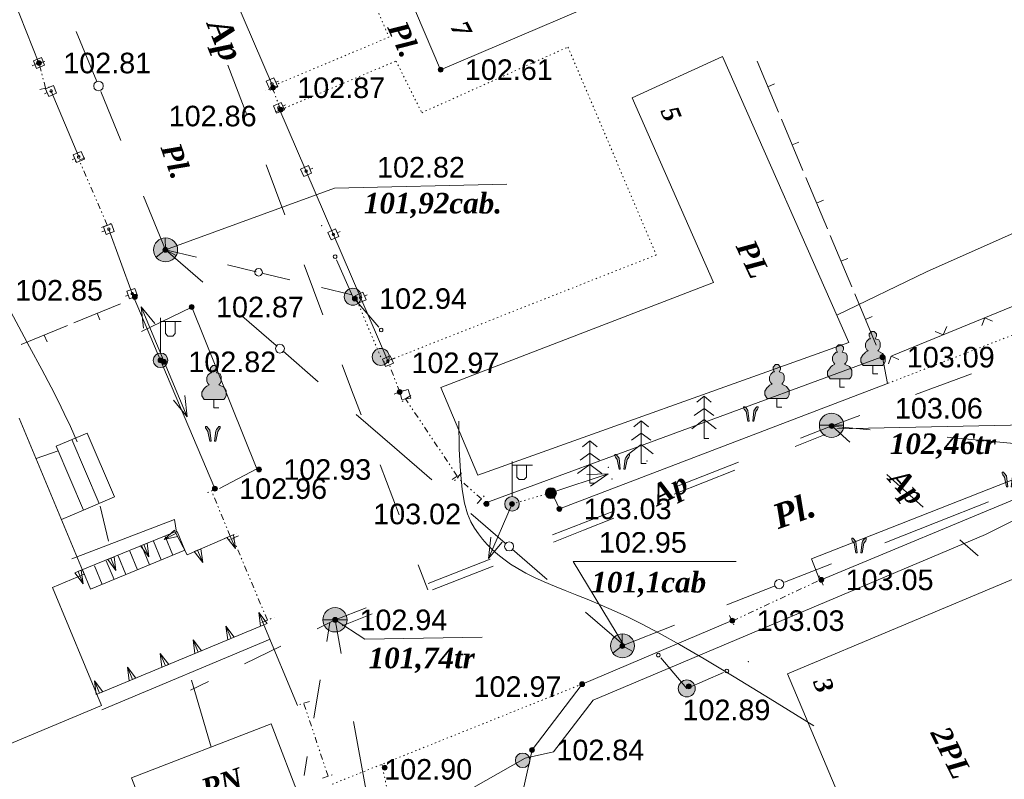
# Model space of a CAD drawing. Header units: millimetres. Extents: x 9396 to 25236, y 15106 to 31102.
# Tile 144 of 256: x 11934 to 12016, y 15815 to 15877. Entities that reach past the tile are written whole.
import ezdxf
from ezdxf.enums import TextEntityAlignment as Align

# ---------------------------------------------------------------- set-up
doc = ezdxf.new("R2010")
doc.units = ezdxf.units.MM
for name, pattern in [('DIVIDE', [1.25, 0.5, -0.25, 0, -0.25, 0, -0.25]), ('DOT', [0.25, 0, -0.25]), ('HIDDEN', [0.375, 0.25, -0.125])]:
    doc.linetypes.add(name, pattern=pattern)
for name, color, linetype, lineweight, true_color in [('1001010', 7, 'Continuous', 9, 0x000000), ('10010110', 7, 'Continuous', 20, 0xa25100), ('10010230', 7, 'Continuous', 20, 0x000000), ('1060000', 7, 'Continuous', 9, 0x000000), ('1070000', 7, 'DOT', 9, 0x000000), ('2030003', 7, 'Continuous', 9, 0x000000), ('2030012', 7, 'Continuous', 9, 0x000000), ('2030023', 7, 'Continuous', 9, 0x000000), ('21100200', 7, 'HIDDEN', 0, 0x800080), ('3000105', 7, 'DIVIDE', 9, 0x000000), ('3000113', 7, 'Continuous', 9, 0x000000), ('3000130', 7, 'Continuous', 9, 0x000000), ('3000220', 7, 'Continuous', 9, 0x000000), ('3000260', 7, 'Continuous', 9, 0x000000), ('4000210', 7, 'Continuous', 9, 0x000000), ('4000230', 7, 'Continuous', 9, 0x000000), ('4000340', 7, 'HIDDEN', 9, 0x000000), ('5010210', 7, 'Continuous', 20, 0x008000), ('5010420', 7, 'Continuous', 9, 0x000000), ('6011210', 1, 'Continuous', 9, 0xff0000), ('8010110', 7, 'Continuous', 20, 0x0080ff), ('8010200', 7, 'Continuous', 9, 0x000000), ('9010110', 7, 'Continuous', 9, 0x000000), ('9010120', 7, 'Continuous', 20, 0x000000), ('9010200', 7, 'Continuous', 9, 0x000000)]:
    doc.layers.add(name, color=color, linetype=linetype, lineweight=lineweight, true_color=true_color)
doc.styles.add('10', font='timesbi.ttf', dxfattribs={"height": 0.001481})
doc.styles.add('12', font='timesbi.ttf', dxfattribs={"height": 0.001693})
doc.styles.add('2', font='timesbi.ttf', dxfattribs={"height": 0.001693})
doc.styles.add('3', font='timesbi.ttf', dxfattribs={"height": 0.001693})
doc.styles.add('9', font='timesbi.ttf', dxfattribs={"height": 0.001693})
doc.styles.add('F2', font='arial.ttf', dxfattribs={"height": 0.001693})

# ---------------------------------------------------------------- blocks, each defined once
blk = doc.blocks.new('SYMBOL21100200')
at = {"true_color": 0x800080}
h = blk.add_hatch(color=216, dxfattribs=at)
edge = h.paths.add_edge_path()
edge.add_arc((0, 0), 0.1, 0, 360)
at = {"color": 216, "linetype": 'Continuous', "lineweight": 0, "true_color": 0x800080}
blk.add_circle((0, 0), 0.1, dxfattribs=at)
blk = doc.blocks.new('SYMBOL9010200')
at = {"true_color": 0xffffff}
h = blk.add_hatch(color=7, dxfattribs=at)
edge = h.paths.add_edge_path()
edge.add_arc((0.01, 0), 0.495, 0, 360)
at = {"color": 18, "linetype": 'Continuous', "lineweight": 0, "true_color": 0x000000, "flags": 128}
for points in [[(0.0025, 0.007), (-0.007, 0.495)], [(0.0025, 0.0025), (-0.3845, -0.3005)], [(0.005, 0), (0.44, -0.238)]]:
    blk.add_lwpolyline(points, dxfattribs=at)
at = {"color": 18, "linetype": 'Continuous', "lineweight": 0, "true_color": 0x000000}
blk.add_circle((0.01, 0), 0.495, dxfattribs=at)
blk = doc.blocks.new('SYMBOL2030003')
at = {"true_color": 0xffffff}
h = blk.add_hatch(color=7, dxfattribs=at)
edge = h.paths.add_edge_path()
edge.add_arc((0, 0), 0.3, 0, 360)
at = {"true_color": 0x000000}
h = blk.add_hatch(color=18, dxfattribs=at)
edge = h.paths.add_edge_path()
edge.add_arc((0, 0), 0.1, 0, 360)
at = {"color": 18, "linetype": 'Continuous', "lineweight": 0, "true_color": 0x000000, "flags": 128}
for points in [[(0, 0.3), (0, 1.75)], [(0, 1.6), (0.85, 1.6)], [(0.2, 1.6), (0.2, 1.1), (0.3, 1), (0.5, 1), (0.6, 1.1), (0.6, 1.6)]]:
    blk.add_lwpolyline(points, dxfattribs=at)
at = {"color": 18, "linetype": 'Continuous', "lineweight": 0, "true_color": 0x000000}
for radius in [0.3, 0.1]:
    blk.add_circle((0, 0), radius, dxfattribs=at)
blk = doc.blocks.new('SYMBOL4000340')
at = {"true_color": 0x000000}
for points in [[(-0.075, 0), (-0.125, 0.45), (-0.2, 0.55), (-0.25, 0.6), (-0.3, 0.6), (-0.3, 0.55), (-0.275, 0.5), (-0.2, 0.4), (-0.125, 0)], [(0.075, 0), (0.125, 0.425), (0.15, 0.475), (0.2, 0.55), (0.25, 0.6), (0.3, 0.6), (0.3, 0.55), (0.275, 0.5), (0.2, 0.4), (0.125, 0)]]:
    blk.add_hatch(color=18, dxfattribs=at).paths.add_polyline_path(points)
at = {"color": 18, "linetype": 'Continuous', "lineweight": 0, "true_color": 0x000000, "flags": 128}
for points in [[(-0.075, 0), (-0.125, 0.45), (-0.2, 0.55), (-0.25, 0.6), (-0.3, 0.6), (-0.3, 0.55), (-0.275, 0.5), (-0.2, 0.4), (-0.125, 0), (-0.075, 0)], [(0.075, 0), (0.125, 0.425), (0.15, 0.475), (0.2, 0.55), (0.25, 0.6), (0.3, 0.6), (0.3, 0.55), (0.275, 0.5), (0.2, 0.4), (0.125, 0), (0.075, 0)]]:
    blk.add_lwpolyline(points, close=True, dxfattribs=at)
blk = doc.blocks.new('SYMBOL2030012')
at = {"true_color": 0xffffff}
h = blk.add_hatch(color=7, dxfattribs=at)
edge = h.paths.add_edge_path()
edge.add_arc((0, 0), 0.225, 0, 360)
at = {"true_color": 0x000000}
h = blk.add_hatch(color=18, dxfattribs=at)
edge = h.paths.add_edge_path()
edge.add_arc((0, 0), 0.05, 0, 360)
at = {"color": 18, "linetype": 'Continuous', "lineweight": 0, "true_color": 0x000000}
for radius in [0.225, 0.05]:
    blk.add_circle((0, 0), radius, dxfattribs=at)
blk = doc.blocks.new('SYMBOL4000230')
at = {"color": 18, "linetype": 'Continuous', "lineweight": 0, "true_color": 0x000000, "flags": 128}
for points in [[(0.204, 0), (0, 0), (0, 1.75), (-0.3, 1.5)], [(0, 1.75), (0.3, 1.5)], [(0, 1.241), (-0.4, 0.95)], [(0, 1.241), (0.4, 0.95)], [(0, 0.778), (-0.5, 0.4)], [(0, 0.778), (0.5, 0.4)]]:
    blk.add_lwpolyline(points, dxfattribs=at)
blk = doc.blocks.new('SYMBOL4000210')
at = {"true_color": 0xffffff}
blk.add_hatch(color=7, dxfattribs=at).paths.add_polyline_path([(0.05, 1.75), (-0.05, 1.75), (-0.15, 1.65), (-0.15, 1.55), (-0.1, 1.45), (-0.15, 1.45), (-0.25, 1.35), (-0.3, 1.25), (-0.3, 1.1), (-0.25, 1), (-0.2, 0.95), (-0.3, 0.9), (-0.35, 0.85), (-0.4, 0.8), (-0.5, 0.65), (-0.5, 0.5), (-0.4, 0.35), (-0.3, 0.35), (-0.1, 0.35), (0, 0.35), (0.15, 0.35), (0.4, 0.35), (0.45, 0.4), (0.5, 0.5), (0.5, 0.7), (0.4, 0.85), (0.2, 0.95), (0.25, 1), (0.3, 1.1), (0.3, 1.3), (0.25, 1.4), (0.1, 1.45), (0.15, 1.55), (0.15, 1.65)])
at = {"color": 18, "linetype": 'Continuous', "lineweight": 0, "true_color": 0x000000, "flags": 128}
blk.add_lwpolyline([(0.05, 1.75), (-0.05, 1.75), (-0.15, 1.65), (-0.15, 1.55), (-0.1, 1.45), (-0.15, 1.45), (-0.25, 1.35), (-0.3, 1.25), (-0.3, 1.1), (-0.25, 1), (-0.2, 0.95), (-0.3, 0.9), (-0.35, 0.85), (-0.4, 0.8), (-0.5, 0.65), (-0.5, 0.5), (-0.4, 0.35), (-0.3, 0.35), (-0.1, 0.35), (0, 0.35), (0.15, 0.35), (0.4, 0.35), (0.45, 0.4), (0.5, 0.5), (0.5, 0.7), (0.4, 0.85), (0.2, 0.95), (0.25, 1), (0.3, 1.1), (0.3, 1.3), (0.25, 1.4), (0.1, 1.45), (0.15, 1.55), (0.15, 1.65), (0.05, 1.75)], close=True, dxfattribs=at)
blk.add_lwpolyline([(0, 0.35), (0, 0), (0.2, 0)], dxfattribs=at)
blk = doc.blocks.new('SYMBOL8010200')
at = {"true_color": 0x000000}
h = blk.add_hatch(color=18, dxfattribs=at)
edge = h.paths.add_edge_path()
edge.add_arc((0, 0), 0.3, 0, 360)
at = {"color": 18, "linetype": 'Continuous', "lineweight": 0, "true_color": 0x000000}
blk.add_circle((0, 0), 0.3, dxfattribs=at)
blk = doc.blocks.new('SYMBOL5010420')
at = {"true_color": 0xffffff}
h = blk.add_hatch(color=7, dxfattribs=at)
edge = h.paths.add_edge_path()
edge.add_arc((0, 0), 0.5, 0, 360)
at = {"color": 18, "linetype": 'Continuous', "lineweight": 9, "true_color": 0x000000, "flags": 128}
blk.add_lwpolyline([(-0.5, 0), (0.5, 0)], dxfattribs=at)
at = {"color": 18, "linetype": 'Continuous', "lineweight": 9, "true_color": 0x000000}
blk.add_circle((0, 0), 0.5, dxfattribs=at)
blk = doc.blocks.new('SYMBOL2030023')
at = {"true_color": 0xffffff}
h = blk.add_hatch(color=7, dxfattribs=at)
edge = h.paths.add_edge_path()
edge.add_arc((0, 0), 0.35, 0, 360)
at = {"color": 18, "linetype": 'Continuous', "lineweight": 0, "true_color": 0x000000}
blk.add_circle((0, 0), 0.35, dxfattribs=at)

msp = doc.modelspace()

# ---------------------------------------------------------------- linework, layer by layer
at = {"layer": '1001010', "color": 253}
msp.add_line((11955.187, 15819.168, 96.466), (11957.941, 15812.025, 96.466), dxfattribs=at)
for points in [[(11957.038, 15896.313, 93.837), (11963.269, 15881.705, 93.837), (11965.088, 15882.481, 93.837), (11969.129, 15873.006, 93.837), (11987.148, 15880.692, 93.837), (11976.876, 15904.775, 93.837)], [(11972.181, 15839.623, 71.862), (12002.731, 15850.55, 71.847), (11992.329, 15874.087, 71.847), (11984.898, 15870.681, 71.847), (11991.582, 15855.496, 71.847)], [(11991.582, 15855.496, 71.847), (11969.158, 15846.845, 71.847), (11972.181, 15839.623, 71.862)], [(11934.45, 15844.318, 96.608), (11939.804, 15831.481, 96.608), (11937.183, 15830.388, 96.608), (11941.236, 15820.669, 96.608), (11932.751, 15817.131, 96.608), (11933.804, 15814.604, 96.608), (11927.414, 15811.939, 96.608), (11926.437, 15814.281, 96.608), (11917.262, 15810.454, 96.608)], [(12006.691, 15801.878, 98.366), (11997.688, 15823.281, 98.366), (12016.506, 15831.197, 98.366)], [(11957.941, 15812.025, 96.466), (11946.45, 15807.595, 96.466), (11943.696, 15814.738, 96.466), (11955.187, 15819.168, 96.466)]]:
    msp.add_polyline3d(points, dxfattribs=at)
at = {"layer": '10010110'}
for p, q in [((11941.795, 15834.194, 90.211), (11941.112, 15837.096, 95.775)), ((11950.238, 15817.26, 96.466), (11948.623, 15822.756, 83.187))]:
    msp.add_line(p, q, dxfattribs=at)
for points in [[(12016.578, 15859.682, 71.492), (12009.113, 15856.381, 71.953), (12001.732, 15852.809, 71.847)], [(11932.212, 15855.871, 89.379), (11933.969, 15852.653, 91.925), (11935.311, 15850.188, 93.833), (11936.319, 15848.32, 95.185), (11937.076, 15846.89, 96.067), (11937.664, 15845.739, 96.562), (11938.164, 15844.711, 96.755), (11938.66, 15843.646, 96.73), (11939.234, 15842.388, 96.571)], [(11970.633, 15844.085, 74.208), (11970.668, 15841.777, 73.28), (11970.761, 15839.924, 72.814), (11970.906, 15838.464, 72.822), (11971.098, 15837.331, 73.316), (11971.333, 15836.462, 74.307), (11971.605, 15835.795, 75.806), (11971.908, 15835.263, 77.825), (11972.238, 15834.805, 80.376), (11972.591, 15834.367, 83.446), (11972.971, 15833.939, 86.935), (11973.384, 15833.52, 90.716), (11973.835, 15833.111, 94.666), (11974.33, 15832.712, 98.658), (11974.875, 15832.323, 102.569), (11975.475, 15831.944, 106.273), (11976.136, 15831.576, 109.646), (11976.862, 15831.218, 112.596), (11977.65, 15830.863, 115.171), (11978.495, 15830.507, 117.451), (11979.392, 15830.143, 119.517), (11980.336, 15829.764, 121.451), (11981.323, 15829.364, 123.333), (11982.348, 15828.936, 125.245), (11983.405, 15828.475, 127.266), (11984.505, 15827.966, 129.383), (11985.715, 15827.367, 131.195), (11987.115, 15826.625, 132.207), (11988.788, 15825.69, 131.922), (11990.815, 15824.511, 129.844), (11993.278, 15823.037, 125.478), (11996.258, 15821.218, 118.327), (11999.836, 15819, 107.896)]]:
    msp.add_polyline3d(points, dxfattribs=at)
at = {"layer": '10010230', "color": 253}
for p, q in [((11947.351, 15834.847, 53.152), (11946.371, 15834.347, 53.152)), ((11951.811, 15834.617, 53.152), (11952.251, 15833.607, 53.152)), ((11944.711, 15833.917, 53.152), (11945.121, 15832.907, 53.152)), ((11949.131, 15833.457, 53.152), (11949.561, 15832.447, 53.152)), ((11942.001, 15832.817, 53.152), (11942.411, 15831.797, 53.152)), ((11939.291, 15831.717, 53.152), (11939.701, 15830.697, 53.152)), ((11954.591, 15827.317, 53.152), (11954.161, 15828.327, 53.152)), ((11954.586, 15827.316, 53.152), (11941.071, 15821.694, 53.152)), ((11951.881, 15826.187, 53.152), (11951.461, 15827.207, 53.152)), ((11949.181, 15825.067, 53.152), (11948.761, 15826.087, 53.152)), ((11946.481, 15823.947, 53.152), (11946.051, 15824.957, 53.152)), ((11943.771, 15822.817, 53.152), (11943.351, 15823.837, 53.152)), ((11941.061, 15821.697, 53.152), (11940.641, 15822.707, 53.152))]:
    msp.add_line(p, q, dxfattribs=at)
for points in [[(11939.288, 15831.719, 53.152), (11947.29, 15834.971, 53.152), (11948.263, 15833.087, 53.152), (11951.81, 15834.62, 53.152)], [(11947.221, 15835.107, 53.152), (11946.371, 15834.347, 53.152), (11947.491, 15834.587, 53.152)], [(11951.541, 15834.507, 53.152), (11952.251, 15833.607, 53.152), (11952.081, 15834.737, 53.152)], [(11944.441, 15833.807, 53.152), (11945.121, 15832.907, 53.152), (11944.981, 15834.027, 53.152)], [(11948.861, 15833.347, 53.152), (11949.561, 15832.447, 53.152), (11949.391, 15833.577, 53.152)], [(11941.731, 15832.707, 53.152), (11942.411, 15831.797, 53.152), (11942.271, 15832.927, 53.152)], [(11939.021, 15831.607, 53.152), (11939.701, 15830.697, 53.152), (11939.561, 15831.827, 53.152)], [(11954.861, 15827.427, 53.152), (11954.161, 15828.327, 53.152), (11954.311, 15827.207, 53.152)], [(11952.151, 15826.307, 53.152), (11951.461, 15827.207, 53.152), (11951.611, 15826.077, 53.152)], [(11949.451, 15825.177, 53.152), (11948.761, 15826.087, 53.152), (11948.911, 15824.957, 53.152)], [(11946.751, 15824.057, 53.152), (11946.051, 15824.957, 53.152), (11946.201, 15823.827, 53.152)], [(11944.041, 15822.927, 53.152), (11943.351, 15823.837, 53.152), (11943.501, 15822.707, 53.152)], [(11941.331, 15821.807, 53.152), (11940.641, 15822.707, 53.152), (11940.791, 15821.577, 53.152)]]:
    msp.add_polyline3d(points, dxfattribs=at)
for points in [[(11947.221, 15835.107, 53.152), (11946.371, 15834.347, 53.152), (11947.491, 15834.587, 53.152), (11947.221, 15835.107, 53.152)], [(11951.541, 15834.507, 53.152), (11952.251, 15833.607, 53.152), (11952.081, 15834.737, 53.152), (11951.541, 15834.507, 53.152)], [(11944.441, 15833.807, 53.152), (11945.121, 15832.907, 53.152), (11944.981, 15834.027, 53.152), (11944.441, 15833.807, 53.152)], [(11948.861, 15833.347, 53.152), (11949.561, 15832.447, 53.152), (11949.391, 15833.577, 53.152), (11948.861, 15833.347, 53.152)], [(11941.731, 15832.707, 53.152), (11942.411, 15831.797, 53.152), (11942.271, 15832.927, 53.152), (11941.731, 15832.707, 53.152)], [(11939.021, 15831.607, 53.152), (11939.701, 15830.697, 53.152), (11939.561, 15831.827, 53.152), (11939.021, 15831.607, 53.152)], [(11954.861, 15827.427, 53.152), (11954.161, 15828.327, 53.152), (11954.311, 15827.207, 53.152), (11954.861, 15827.427, 53.152)], [(11952.151, 15826.307, 53.152), (11951.461, 15827.207, 53.152), (11951.611, 15826.077, 53.152), (11952.151, 15826.307, 53.152)], [(11949.451, 15825.177, 53.152), (11948.761, 15826.087, 53.152), (11948.911, 15824.957, 53.152), (11949.451, 15825.177, 53.152)], [(11946.751, 15824.057, 53.152), (11946.051, 15824.957, 53.152), (11946.201, 15823.827, 53.152), (11946.751, 15824.057, 53.152)], [(11944.041, 15822.927, 53.152), (11943.351, 15823.837, 53.152), (11943.501, 15822.707, 53.152), (11944.041, 15822.927, 53.152)], [(11941.331, 15821.807, 53.152), (11940.641, 15822.707, 53.152), (11940.791, 15821.577, 53.152), (11941.331, 15821.807, 53.152)]]:
    msp.add_polyline3d(points, close=True, dxfattribs=at)
at = {"layer": '1060000', "color": 253}
for p, q in [((12001.726, 15843.459, 201.38), (12017.635, 15843.771, 84.28)), ((11938.769, 15842.564, 96.608), (11941.019, 15837.298, 96.608)), ((11935.834, 15840.999, 96.608), (11937.664, 15841.641, 96.325)), ((11939.751, 15836.756, 92.695), (11937.928, 15835.98, 96.608)), ((11946.135, 15832.654, 88.778), (11945.499, 15834.191, 88.778)), ((11947.105, 15833.056, 88.778), (11946.469, 15834.592, 88.778)), ((11944.195, 15831.852, 88.778), (11943.559, 15833.388, 88.778)), ((11945.165, 15832.253, 88.778), (11944.529, 15833.789, 88.778)), ((11942.254, 15831.049, 88.778), (11941.618, 15832.585, 88.778)), ((11943.224, 15831.45, 88.778), (11942.589, 15832.987, 88.778)), ((11941.284, 15830.647, 88.778), (11940.648, 15832.184, 88.778)), ((11941.252, 15820.335, 95.929), (11955.105, 15826.127, 53.152))]:
    msp.add_line(p, q, dxfattribs=at)
for points in [[(11946.478, 15858.179, 106.554), (11960.394, 15863.267, 99.118), (11974.587, 15863.579, 93.289)], [(11950.928, 15838.528, 107.801), (11953.996, 15840.164, 107.801), (11948.648, 15853.474, 107.801), (11944.528, 15851.47, 107.801)], [(12005.494, 15849.356, 92.693), (12005.913, 15847.185, 100.208), (11978.905, 15836.864, 107.724), (11978.279, 15838.206, 107.724)], [(12000.316, 15831.056, 78.502), (11999.644, 15832.736, 74.118), (12002.952, 15834.04, 74.118), (12019.885, 15840.714, 74.118), (12020.41, 15839.379, 74.118)], [(11947.398, 15834.956, 104.647), (11947.22, 15835.975, 80.141), (11938.771, 15832.738, 80.141)], [(11939.678, 15831.782, 88.778), (11940.314, 15830.246, 88.778), (11948.075, 15833.457, 88.778), (11947.44, 15834.994, 88.778)], [(11984.199, 15825.632, 106.682), (11980.046, 15832.541, 159.002), (11993.46, 15832.541, 99.414)], [(11960.445, 15827.731, 108.921), (11962.889, 15826.146, 155.046), (11972.56, 15826.302, 93.929)]]:
    msp.add_polyline3d(points, dxfattribs=at)
for points in [[(11965.946, 15845.849, 70.155), (11965.766, 15846.486, 70.155), (11966.468, 15846.685, 69.605), (11966.669, 15845.978, 69.605), (11965.946, 15845.849, 70.155)], [(11942.287, 15837.84, 92.695), (11940.037, 15843.105, 96.608), (11937.501, 15842.022, 96.608), (11939.751, 15836.756, 92.695), (11942.287, 15837.84, 92.695)]]:
    msp.add_polyline3d(points, close=True, dxfattribs=at)
at = {"layer": '1070000', "color": 253}
for p, q in [((11964.203, 15849.365, 74.366), (11962.103, 15854.32, 64.056)), ((11975.006, 15837.266, 114.171), (11978.279, 15838.206, 107.724)), ((11980.78, 15822.442, 107.883), (11960.146, 15814.177, 204.743)), ((11964.294, 15815.838, 109.158), (11976.472, 15758.474, 108.898))]:
    msp.add_line(p, q, dxfattribs=at)
for points in [[(11950.86, 15885.261, 64.056), (11957.793, 15887.477, 64.056), (11961.767, 15878.591, 64.056), (11963.363, 15879.263, 64.056), (11964.877, 15875.682, 64.056), (11955.55, 15871.762, 64.056)], [(11955.975, 15869.712, 64.056), (11965.463, 15873.72, 64.056), (11967.581, 15869.464, 64.056), (11979.612, 15874.871, 64.056), (11986.879, 15857.763, 64.056), (11964.782, 15849.043, 64.056)], [(12026.028, 15842.035, 62.549), (12021.395, 15853.174, 95.788), (12005.913, 15847.185, 100.208)]]:
    msp.add_polyline3d(points, dxfattribs=at)
at = {"layer": '3000105', "color": 253}
for p, q in [((11936.562, 15873.683, 89.412), (11935.498, 15873.4, 89.412)), ((11936.626, 15871.491, 91.657), (11936.078, 15873.554, 87.166)), ((11936.142, 15871.363, 89.412), (11937.206, 15871.645, 89.412)), ((11955.746, 15871.673, 112.164), (11954.721, 15871.273, 112.164)), ((11955.975, 15869.712, 153.696), (11955.28, 15871.491, 70.633)), ((11955.51, 15869.53, 112.164), (11956.534, 15869.93, 112.164)), ((11939.849, 15865.765, 77.857), (11938.838, 15865.331, 77.857)), ((11941.683, 15860.222, 59.268), (11939.389, 15865.568, 96.445)), ((11941.223, 15860.024, 77.857), (11942.234, 15860.458, 77.857)), ((11965.248, 15849.223, 69.605), (11964.222, 15848.827, 69.605)), ((11965.766, 15846.486, 75.155), (11964.782, 15849.043, 64.056)), ((11965.299, 15846.307, 69.605), (11966.326, 15846.702, 69.605)), ((11966.667, 15846.182, 92.664), (11965.753, 15845.57, 92.664)), ((11970.501, 15839.561, 90.061), (11966.252, 15845.904, 95.267)), ((11970.086, 15839.283, 92.664), (11971, 15839.895, 92.664)), ((11970.844, 15839.818, 71.79), (11970.11, 15838.999, 71.79)), ((11972.486, 15837.675, 71.79), (11970.51, 15839.446, 71.79)), ((11950.741, 15838.53, 80.141), (11949.724, 15838.111, 80.141)), ((11951.81, 15834.62, 107.131), (11950.278, 15838.339, 53.152)), ((11972.152, 15837.303, 71.79), (11972.886, 15838.122, 71.79)), ((11951.347, 15834.43, 80.141), (11952.365, 15834.849, 80.141)), ((11952.497, 15834.647, 88.778), (11951.482, 15834.221, 88.778)), ((11954.874, 15827.694, 83.72), (11952.036, 15834.453, 93.837)), ((11993.126, 15827.627, 83.107), (12000.415, 15831.033, 108.921)), ((12000.626, 15830.58, 96.014), (12000.161, 15831.577, 96.014)), ((11954.413, 15827.501, 88.778), (11955.428, 15827.927, 88.778)), ((11992.914, 15828.08, 96.014), (11993.38, 15827.084, 96.014)), ((11958.338, 15821.02, 93.837), (11957.295, 15820.671, 93.837)), ((11959.876, 15814.852, 93.798), (11957.864, 15820.862, 93.876)), ((11959.402, 15814.694, 93.837), (11960.445, 15815.043, 93.837))]:
    msp.add_line(p, q, dxfattribs=at)
at = {"layer": '3000113', "color": 253}
for p, q in [((11950.556, 15838.526, 80.141), (11943.752, 15854.58, 80.141)), ((11972.622, 15837.266, 67.886), (12005.388, 15849.357, 67.886)), ((12020.459, 15839.364, 108.921), (12000.462, 15831.024, 107.017)), ((11954.586, 15827.316, 96.099), (11957.357, 15820.691, 91.654))]:
    msp.add_line(p, q, dxfattribs=at)
msp.add_polyline3d([(11993.134, 15827.667, 107.724), (11980.78, 15822.442, 107.883), (11976.656, 15817.024, 107.969), (11975.301, 15810.886, 107.969), (11977.517, 15786.55, 108.511)], dxfattribs=at)
at = {"layer": '3000130', "color": 253}
for p, q in [((11949.711, 15884.695, 45.826), (11955.28, 15871.762, 95.439)), ((11935.521, 15873.327, 87.166), (11935.751, 15873.427, 87.166)), ((11955.801, 15872.067, 70.633), (11955.571, 15871.967, 70.633)), ((11936.521, 15871.017, 88.013), (11936.751, 15871.117, 88.013)), ((11939.351, 15865.823, 79.58), (11937.08, 15871.241, 96.445)), ((11955.821, 15869.869, 64.301), (11964.782, 15849.043, 70.633)), ((11956.371, 15870.107, 67.467), (11956.141, 15870.007, 67.467)), ((11938.801, 15865.587, 88.013), (11939.031, 15865.687, 88.013)), ((11958.611, 15864.897, 67.467), (11958.381, 15864.797, 67.467)), ((11941.261, 15859.667, 96.445), (11941.501, 15859.757, 96.445)), ((11943.752, 15854.58, 104.771), (11941.84, 15859.842, 88.12)), ((11960.851, 15859.687, 67.467), (11960.621, 15859.587, 67.467)), ((11943.191, 15854.377, 96.445), (11943.421, 15854.457, 96.445)), ((11963.091, 15854.477, 67.467), (11962.871, 15854.377, 67.467)), ((11965.341, 15849.257, 67.467), (11965.111, 15849.157, 67.467))]:
    msp.add_line(p, q, dxfattribs=at)
msp.add_polyline3d([(11936.078, 15873.554, 87.166), (11932.381, 15882.786, 87.166), (11924.975, 15881.435, 87.166), (11903.507, 15872.437, 87.166)], dxfattribs=at)
for points in [[(11936.531, 15873.367, 87.166), (11936.281, 15873.997, 87.166), (11935.631, 15873.737, 87.166), (11935.881, 15873.107, 87.166), (11936.531, 15873.367, 87.166)], [(11936.081, 15873.457, 87.166), (11936.131, 15873.467, 87.166), (11936.161, 15873.507, 87.166), (11936.181, 15873.557, 87.166), (11936.161, 15873.607, 87.166), (11936.131, 15873.637, 87.166), (11936.081, 15873.657, 87.166), (11936.031, 15873.637, 87.166), (11935.991, 15873.607, 87.166), (11935.981, 15873.557, 87.166), (11935.991, 15873.507, 87.166), (11936.031, 15873.467, 87.166), (11936.081, 15873.457, 87.166)], [(11954.771, 15872.067, 70.633), (11955.091, 15871.317, 70.633), (11955.731, 15871.597, 70.633), (11955.411, 15872.347, 70.633), (11954.771, 15872.067, 70.633)], [(11937.531, 15871.067, 88.013), (11937.261, 15871.707, 88.013), (11936.621, 15871.437, 88.013), (11936.881, 15870.797, 88.013), (11937.531, 15871.067, 88.013)], [(11937.071, 15871.157, 88.013), (11937.121, 15871.167, 88.013), (11937.161, 15871.197, 88.013), (11937.171, 15871.247, 88.013), (11937.161, 15871.297, 88.013), (11937.121, 15871.337, 88.013), (11937.071, 15871.347, 88.013), (11937.031, 15871.337, 88.013), (11936.991, 15871.297, 88.013), (11936.981, 15871.247, 88.013), (11936.991, 15871.197, 88.013), (11937.031, 15871.167, 88.013), (11937.071, 15871.157, 88.013)], [(11955.251, 15871.727, 70.633), (11955.301, 15871.737, 70.633), (11955.341, 15871.777, 70.633), (11955.361, 15871.837, 70.633), (11955.341, 15871.887, 70.633), (11955.301, 15871.927, 70.633), (11955.251, 15871.937, 70.633), (11955.191, 15871.927, 70.633), (11955.151, 15871.887, 70.633), (11955.141, 15871.837, 70.633), (11955.151, 15871.777, 70.633), (11955.191, 15871.737, 70.633), (11955.251, 15871.727, 70.633)], [(11955.371, 15870.037, 67.467), (11955.631, 15869.427, 67.467), (11956.271, 15869.707, 67.467), (11956.011, 15870.307, 67.467), (11955.371, 15870.037, 67.467)], [(11955.821, 15869.777, 67.467), (11955.871, 15869.787, 67.467), (11955.901, 15869.817, 67.467), (11955.921, 15869.867, 67.467), (11955.901, 15869.917, 67.467), (11955.871, 15869.957, 67.467), (11955.821, 15869.967, 67.467), (11955.771, 15869.957, 67.467), (11955.741, 15869.917, 67.467), (11955.721, 15869.867, 67.467), (11955.741, 15869.817, 67.467), (11955.771, 15869.787, 67.467), (11955.821, 15869.777, 67.467)], [(11939.811, 15865.637, 88.013), (11939.541, 15866.277, 88.013), (11938.891, 15866.007, 88.013), (11939.161, 15865.367, 88.013), (11939.811, 15865.637, 88.013)], [(11939.351, 15865.727, 88.013), (11939.401, 15865.737, 88.013), (11939.441, 15865.777, 88.013), (11939.451, 15865.827, 88.013), (11939.441, 15865.877, 88.013), (11939.401, 15865.907, 88.013), (11939.351, 15865.927, 88.013), (11939.301, 15865.907, 88.013), (11939.261, 15865.877, 88.013), (11939.251, 15865.827, 88.013), (11939.261, 15865.777, 88.013), (11939.301, 15865.737, 88.013), (11939.351, 15865.727, 88.013)], [(11957.611, 15864.827, 67.467), (11957.871, 15864.217, 67.467), (11958.511, 15864.497, 67.467), (11958.251, 15865.107, 67.467), (11957.611, 15864.827, 67.467)], [(11958.061, 15864.567, 67.467), (11958.111, 15864.577, 67.467), (11958.151, 15864.607, 67.467), (11958.161, 15864.657, 67.467), (11958.151, 15864.707, 67.467), (11958.111, 15864.747, 67.467), (11958.061, 15864.757, 67.467), (11958.011, 15864.747, 67.467), (11957.981, 15864.707, 67.467), (11957.961, 15864.657, 67.467), (11957.981, 15864.607, 67.467), (11958.011, 15864.577, 67.467), (11958.061, 15864.567, 67.467)], [(11942.271, 15859.687, 96.445), (11942.041, 15860.307, 96.445), (11941.391, 15860.067, 96.445), (11941.611, 15859.447, 96.445), (11942.271, 15859.687, 96.445)], [(11941.831, 15859.777, 96.445), (11941.881, 15859.797, 96.445), (11941.911, 15859.827, 96.445), (11941.921, 15859.877, 96.445), (11941.911, 15859.927, 96.445), (11941.881, 15859.957, 96.445), (11941.831, 15859.977, 96.445), (11941.781, 15859.957, 96.445), (11941.741, 15859.927, 96.445), (11941.731, 15859.877, 96.445), (11941.741, 15859.827, 96.445), (11941.781, 15859.797, 96.445), (11941.831, 15859.777, 96.445)], [(11959.851, 15859.617, 67.467), (11960.111, 15859.007, 67.467), (11960.751, 15859.287, 67.467), (11960.491, 15859.897, 67.467), (11959.851, 15859.617, 67.467)], [(11960.301, 15859.357, 67.467), (11960.351, 15859.367, 67.467), (11960.391, 15859.407, 67.467), (11960.401, 15859.447, 67.467), (11960.391, 15859.497, 67.467), (11960.351, 15859.537, 67.467), (11960.301, 15859.547, 67.467), (11960.251, 15859.537, 67.467), (11960.221, 15859.497, 67.467), (11960.211, 15859.447, 67.467), (11960.221, 15859.407, 67.467), (11960.251, 15859.367, 67.467), (11960.301, 15859.357, 67.467)], [(11944.191, 15854.387, 96.445), (11943.971, 15855.007, 96.445), (11943.311, 15854.767, 96.445), (11943.531, 15854.147, 96.445), (11944.191, 15854.387, 96.445)], [(11943.751, 15854.487, 96.445), (11943.801, 15854.497, 96.445), (11943.841, 15854.527, 96.445), (11943.851, 15854.577, 96.445), (11943.841, 15854.627, 96.445), (11943.801, 15854.667, 96.445), (11943.751, 15854.677, 96.445), (11943.701, 15854.667, 96.445), (11943.671, 15854.627, 96.445), (11943.651, 15854.577, 96.445), (11943.671, 15854.527, 96.445), (11943.701, 15854.497, 96.445), (11943.751, 15854.487, 96.445)], [(11962.091, 15854.407, 67.467), (11962.351, 15853.797, 67.467), (11963.001, 15854.077, 67.467), (11962.731, 15854.687, 67.467), (11962.091, 15854.407, 67.467)], [(11962.541, 15854.147, 67.467), (11962.591, 15854.157, 67.467), (11962.631, 15854.197, 67.467), (11962.641, 15854.247, 67.467), (11962.631, 15854.287, 67.467), (11962.591, 15854.327, 67.467), (11962.541, 15854.337, 67.467), (11962.491, 15854.327, 67.467), (11962.461, 15854.287, 67.467), (11962.451, 15854.247, 67.467), (11962.461, 15854.197, 67.467), (11962.491, 15854.157, 67.467), (11962.541, 15854.147, 67.467)], [(11964.341, 15849.177, 67.467), (11964.601, 15848.577, 67.467), (11965.251, 15848.847, 67.467), (11964.981, 15849.457, 67.467), (11964.341, 15849.177, 67.467)], [(11964.791, 15848.917, 67.467), (11964.841, 15848.927, 67.467), (11964.881, 15848.967, 67.467), (11964.891, 15849.017, 67.467), (11964.881, 15849.067, 67.467), (11964.841, 15849.097, 67.467), (11964.791, 15849.117, 67.467), (11964.741, 15849.097, 67.467), (11964.711, 15849.067, 67.467), (11964.701, 15849.017, 67.467), (11964.711, 15848.967, 67.467), (11964.741, 15848.927, 67.467), (11964.791, 15848.917, 67.467)]]:
    msp.add_polyline3d(points, close=True, dxfattribs=at)
at = {"layer": '3000220', "color": 253}
for p, q in [((11995.171, 15873.707, 71.265), (11996.941, 15869.497, 71.265)), ((11996.051, 15871.607, 71.265), (11996.611, 15871.837, 71.265)), ((11997.181, 15868.927, 71.265), (11998.951, 15864.707, 71.265)), ((11998.061, 15866.817, 71.265), (11998.621, 15867.047, 71.265)), ((11999.191, 15864.137, 71.265), (12000.961, 15859.917, 71.265)), ((12000.071, 15862.027, 71.265), (12000.631, 15862.257, 71.265)), ((12001.201, 15859.347, 71.265), (12002.971, 15855.137, 71.265)), ((12002.081, 15857.237, 71.265), (12002.641, 15857.477, 71.265)), ((12003.211, 15854.557, 71.265), (12004.981, 15850.347, 71.265)), ((11942.781, 15853.747, 89.756), (11938.951, 15852.177, 89.756)), ((11940.861, 15852.957, 89.756), (11941.091, 15852.407, 89.756)), ((11938.431, 15851.957, 89.756), (11934.601, 15850.377, 89.756)), ((12004.091, 15852.457, 71.265), (12004.651, 15852.687, 71.265)), ((11936.511, 15851.167, 89.756), (11936.741, 15850.617, 89.756))]:
    msp.add_line(p, q, dxfattribs=at)
at = {"layer": '3000260', "color": 253}
msp.add_line((12079.746, 15879.553, 56.945), (12006.277, 15849.46, 56.945), dxfattribs=at)
for points in [[(12014.541, 15852.307, 56.945), (12013.911, 15852.587, 56.945), (12013.681, 15851.947, 56.945)], [(12010.801, 15851.857, 56.945), (12010.501, 15851.187, 56.945), (12009.841, 15851.457, 56.945)], [(12006.851, 15849.157, 56.945), (12006.221, 15849.437, 56.945), (12005.981, 15848.797, 56.945)]]:
    msp.add_polyline3d(points, dxfattribs=at)
at = {"layer": '5010210'}
for p, q in [((11953.191, 15869.277, 89.379), (11951.621, 15873.387, 89.379)), ((11954.761, 15865.167, 89.379), (11955.541, 15863.107, 89.379)), ((11955.541, 15863.107, 89.379), (11956.321, 15861.047, 89.379)), ((11959.451, 15852.827, 89.379), (11957.891, 15856.937, 89.379)), ((11961.021, 15848.717, 89.379), (11961.801, 15846.657, 89.379)), ((12008.221, 15846.267, 108.921), (12012.821, 15847.987, 108.921)), ((11961.801, 15846.657, 89.379), (11962.591, 15844.597, 89.379)), ((12003.621, 15844.547, 108.921), (12001.321, 15843.687, 108.921)), ((12000.791, 15842.987, 193.952), (11998.301, 15842.007, 193.952)), ((12001.321, 15843.687, 108.921), (11998.761, 15842.687, 108.921)), ((12002.821, 15842.347, 107.724), (12001.321, 15843.687, 107.724)), ((12004.491, 15843.377, 142.416), (12001.321, 15843.677, 142.416)), ((12010.831, 15842.767, 142.416), (12017.171, 15842.157, 142.416)), ((11988.541, 15838.697, 108.921), (11993.651, 15840.697, 108.921)), ((11965.721, 15836.377, 89.379), (11964.151, 15840.487, 89.379)), ((11988.361, 15838.067, 193.952), (11993.331, 15840.037, 193.952)), ((12005.841, 15839.677, 107.724), (12008.851, 15836.997, 107.724)), ((11983.431, 15836.707, 108.921), (11980.881, 15835.707, 108.921)), ((11980.881, 15835.707, 108.921), (11978.331, 15834.717, 108.921)), ((11983.391, 15836.097, 193.952), (11980.901, 15835.117, 193.952)), ((11980.901, 15835.117, 193.952), (11978.421, 15834.127, 193.952)), ((12013.371, 15832.987, 107.724), (12011.861, 15834.317, 107.724)), ((11968.111, 15830.727, 108.921), (11973.221, 15832.717, 108.921)), ((11967.281, 15832.267, 89.379), (11968.071, 15830.207, 89.379)), ((11968.471, 15830.187, 193.952), (11973.451, 15832.157, 193.952)), ((11963.001, 15828.727, 108.921), (11960.441, 15827.727, 108.921)), ((11958.961, 15826.997, 144.581), (11960.451, 15827.727, 144.581)), ((11960.441, 15827.727, 108.921), (11960.951, 15824.947, 108.921)), ((11963.501, 15828.227, 193.952), (11961.021, 15827.237, 193.952)), ((11959.761, 15825.947, 142.361), (11960.021, 15827.517, 142.361)), ((11955.981, 15825.557, 144.581), (11953.001, 15824.107, 144.581)), ((11959.221, 15822.797, 142.361), (11958.691, 15819.637, 142.361)), ((11948.541, 15821.937, 144.581), (11950.031, 15822.657, 144.581)), ((11962.971, 15813.787, 108.921), (11961.961, 15819.367, 108.921)), ((11957.901, 15814.917, 142.361), (11958.161, 15816.487, 142.361))]:
    msp.add_line(p, q, dxfattribs=at)
at = {"layer": '6011210'}
for p, q in [((11946.37, 15848.961, 127.47), (11944.487, 15853.485, 127.47)), ((11946.37, 15848.961, 127.47), (11948.264, 15844.442, 127.47)), ((11978.279, 15838.206, 105.847), (11982.93, 15839.747, 105.847)), ((11975.006, 15837.266, 113.521), (11973.059, 15832.77, 113.521))]:
    msp.add_line(p, q, dxfattribs=at)
for points in [[(11944.679, 15851.724, 127.47), (11944.487, 15853.485, 127.47), (11944.487, 15853.485, 127.47), (11945.602, 15852.108, 127.47)], [(11948.068, 15846.204, 127.47), (11948.264, 15844.442, 127.47), (11948.264, 15844.442, 127.47), (11947.146, 15845.817, 127.47)], [(11981.159, 15839.687, 105.847), (11982.93, 15839.747, 105.847), (11982.93, 15839.747, 105.847), (11981.474, 15838.738, 105.847)], [(11974.193, 15834.131, 113.521), (11973.059, 15832.77, 113.521), (11973.059, 15832.77, 113.521), (11973.276, 15834.528, 113.521)]]:
    msp.add_polyline3d(points, dxfattribs=at)
for p in [(11986.129, 15840.807, 105.847), (11982.934, 15840.275, 105.847), (11983.249, 15839.326, 105.847)]:
    msp.add_point(p, dxfattribs=at)
at = {"layer": '8010110'}
msp.add_polyline3d([(12025.96, 15840.74, 90.225), (12013.971, 15834.746, 90.225), (11981.682, 15821.122, 90.225), (11978.412, 15816.864, 90.225), (11976.096, 15816.353, 90.225), (11963.153, 15808.997, 90.225)], dxfattribs=at)
at = {"layer": '9010110', "color": 253}
for p, q in [((11961.904, 15854.324, 68.963), (11960.572, 15857.343, 68.963)), ((11961.904, 15854.324, 74.118), (11964.044, 15851.813, 74.118)), ((11989.39, 15822.083, 74.118), (11987.249, 15824.594, 74.118)), ((11989.39, 15822.083, 73.87), (11992.414, 15823.404, 73.87))]:
    msp.add_line(p, q, dxfattribs=at)
for points in [[(11960.601, 15857.618, 68.963), (11960.581, 15857.693, 68.963), (11960.526, 15857.748, 68.963), (11960.451, 15857.768, 68.963), (11960.376, 15857.748, 68.963), (11960.321, 15857.693, 68.963), (11960.301, 15857.618, 68.963), (11960.321, 15857.543, 68.963), (11960.376, 15857.488, 68.963), (11960.451, 15857.468, 68.963), (11960.526, 15857.488, 68.963), (11960.581, 15857.543, 68.963), (11960.601, 15857.618, 68.963)], [(11964.389, 15851.584, 74.118), (11964.369, 15851.659, 74.118), (11964.314, 15851.714, 74.118), (11964.239, 15851.734, 74.118), (11964.164, 15851.714, 74.118), (11964.109, 15851.659, 74.118), (11964.089, 15851.584, 74.118), (11964.109, 15851.509, 74.118), (11964.164, 15851.454, 74.118), (11964.239, 15851.434, 74.118), (11964.314, 15851.454, 74.118), (11964.369, 15851.509, 74.118), (11964.389, 15851.584, 74.118)], [(11987.205, 15824.823, 74.118), (11987.185, 15824.898, 74.118), (11987.13, 15824.952, 74.118), (11987.055, 15824.973, 74.118), (11986.98, 15824.952, 74.118), (11986.925, 15824.898, 74.118), (11986.905, 15824.823, 74.118), (11986.925, 15824.748, 74.118), (11986.98, 15824.693, 74.118), (11987.055, 15824.673, 74.118), (11987.13, 15824.693, 74.118), (11987.185, 15824.748, 74.118), (11987.205, 15824.823, 74.118)], [(11992.839, 15823.524, 73.87), (11992.819, 15823.599, 73.87), (11992.764, 15823.654, 73.87), (11992.689, 15823.674, 73.87), (11992.614, 15823.654, 73.87), (11992.559, 15823.599, 73.87), (11992.539, 15823.524, 73.87), (11992.559, 15823.449, 73.87), (11992.614, 15823.395, 73.87), (11992.689, 15823.374, 73.87), (11992.764, 15823.395, 73.87), (11992.819, 15823.449, 73.87), (11992.839, 15823.524, 73.87)]]:
    msp.add_polyline3d(points, close=True, dxfattribs=at)
at = {"layer": '9010110'}
for p in [(11959.332, 15860.157, 68.963), (11994.458, 15824.297, 73.87)]:
    msp.add_point(p, dxfattribs=at)
at = {"layer": '9010120', "color": 253}
for p, q in [((11939.141, 15876.157, 118.007), (11940.831, 15872.027, 118.007)), ((11941.161, 15871.217, 118.007), (11942.811, 15867.167, 118.007)), ((11946.481, 15858.177, 118.007), (11944.681, 15862.587, 118.007)), ((11946.481, 15858.177, 107.801), (11949.561, 15855.517, 107.801)), ((11949.041, 15857.567, 85.436), (11946.481, 15858.177, 85.436)), ((11951.601, 15856.947, 85.436), (11953.951, 15856.377, 85.436)), ((11954.411, 15856.267, 85.436), (11956.711, 15855.717, 85.436)), ((11961.831, 15854.477, 85.436), (11959.331, 15855.087, 85.436)), ((11955.591, 15850.317, 107.801), (11952.761, 15852.757, 107.801)), ((11959.051, 15847.327, 107.801), (11956.161, 15849.827, 107.801)), ((11962.191, 15844.617, 107.801), (11965.341, 15841.907, 107.801)), ((11965.341, 15841.907, 107.801), (11968.421, 15839.247, 107.801)), ((12014.211, 15837.427, 108.921), (12009.911, 15835.737, 108.921)), ((11974.451, 15834.037, 107.801), (11971.621, 15836.477, 107.801)), ((12009.911, 15835.737, 108.921), (12005.691, 15834.077, 108.921)), ((11977.911, 15831.057, 107.801), (11975.021, 15833.557, 107.801)), ((11997.421, 15830.827, 108.921), (12001.301, 15832.347, 108.921)), ((11992.691, 15828.967, 108.921), (11996.651, 15830.527, 108.921)), ((11981.051, 15828.347, 107.801), (11984.201, 15825.637, 107.801)), ((11988.381, 15827.277, 108.921), (11984.081, 15825.587, 108.921))]:
    msp.add_line(p, q, dxfattribs=at)
for points in [[(11940.971, 15871.267, 118.007), (11941.171, 15871.327, 118.007), (11941.321, 15871.467, 118.007), (11941.371, 15871.667, 118.007), (11941.321, 15871.857, 118.007), (11941.171, 15872.007, 118.007), (11940.971, 15872.057, 118.007), (11940.781, 15872.007, 118.007), (11940.631, 15871.857, 118.007), (11940.581, 15871.667, 118.007), (11940.631, 15871.467, 118.007), (11940.781, 15871.327, 118.007), (11940.971, 15871.267, 118.007)], [(11954.161, 15856.007, 85.436), (11954.321, 15856.057, 85.436), (11954.431, 15856.167, 85.436), (11954.481, 15856.327, 85.436), (11954.431, 15856.487, 85.436), (11954.321, 15856.607, 85.436), (11954.161, 15856.647, 85.436), (11954.001, 15856.607, 85.436), (11953.881, 15856.487, 85.436), (11953.841, 15856.327, 85.436), (11953.881, 15856.167, 85.436), (11954.001, 15856.057, 85.436), (11954.161, 15856.007, 85.436)], [(11955.911, 15849.677, 107.801), (11956.091, 15849.727, 107.801), (11956.231, 15849.857, 107.801), (11956.281, 15850.047, 107.801), (11956.231, 15850.227, 107.801), (11956.091, 15850.357, 107.801), (11955.911, 15850.407, 107.801), (11955.721, 15850.357, 107.801), (11955.591, 15850.227, 107.801), (11955.541, 15850.047, 107.801), (11955.591, 15849.857, 107.801), (11955.721, 15849.727, 107.801), (11955.911, 15849.677, 107.801)], [(11974.771, 15833.397, 107.801), (11974.951, 15833.447, 107.801), (11975.091, 15833.587, 107.801), (11975.141, 15833.767, 107.801), (11975.091, 15833.957, 107.801), (11974.951, 15834.087, 107.801), (11974.771, 15834.137, 107.801), (11974.581, 15834.087, 107.801), (11974.451, 15833.957, 107.801), (11974.401, 15833.767, 107.801), (11974.451, 15833.587, 107.801), (11974.581, 15833.447, 107.801), (11974.771, 15833.397, 107.801)], [(11996.991, 15830.277, 108.921), (11997.181, 15830.327, 108.921), (11997.331, 15830.467, 108.921), (11997.381, 15830.657, 108.921), (11997.331, 15830.857, 108.921), (11997.181, 15830.997, 108.921), (11996.991, 15831.047, 108.921), (11996.801, 15830.997, 108.921), (11996.661, 15830.857, 108.921), (11996.611, 15830.657, 108.921), (11996.661, 15830.467, 108.921), (11996.801, 15830.327, 108.921), (11996.991, 15830.277, 108.921)]]:
    msp.add_polyline3d(points, close=True, dxfattribs=at)

# ---------------------------------------------------------------- block references
at = {"layer": '2030003', "color": 253, "xscale": 2, "yscale": 2, "zscale": 2}
for p in [(11946.082, 15849.083, 107.801), (11975.006, 15837.266, 114.171)]:
    msp.add_blockref('SYMBOL2030003', p, dxfattribs=at)
at = {"layer": '2030012', "color": 253, "xscale": 2, "yscale": 2, "zscale": 2}
msp.add_blockref('SYMBOL2030012', (11978.208, 15838.152, 74.03), dxfattribs=at)
at = {"layer": '2030023', "color": 253, "xscale": 2, "yscale": 2, "zscale": 2}
for p in [(11961.904, 15854.324, 74.366), (11964.203, 15849.365, 74.366), (11989.39, 15822.083, 73.87)]:
    msp.add_blockref('SYMBOL2030023', p, dxfattribs=at)
at = {"layer": '21100200', "xscale": 2, "yscale": 2, "zscale": 2}
for p in [(11936.078, 15873.554, 205.617), (11969.129, 15873.006, 205.22), (11955.335, 15871.52, 205.733), (11955.975, 15869.712, 205.729), (11946.478, 15858.179, 205.648), (11943.972, 15854.309, 205.707), (11962.07, 15854.166, 205.873), (11948.648, 15853.474, 205.738), (12005.496, 15849.349, 206.173), (11946.37, 15848.961, 205.649), (11965.768, 15846.479, 205.95), (12001.319, 15843.681, 206.124), (11954.186, 15840.1, 205.86), (11950.556, 15838.526, 205.911), (11972.902, 15837.281, 206.039), (11978.907, 15836.857, 206.062), (12000.464, 15831.017, 206.091), (11960.448, 15827.724, 205.884), (11993.136, 15827.66, 206.063), (11984.08, 15825.578, 205.907), (11980.782, 15822.435, 205.933), (11989.558, 15822.253, 205.78), (11976.658, 15817.017, 205.69), (11964.532, 15815.563, 205.797)]:
    msp.add_blockref('SYMBOL21100200', p, dxfattribs=at)
at = {"layer": '4000210', "color": 253, "xscale": 2, "yscale": 2, "zscale": 2}
for p in [(12004.706, 15847.961, 103.963), (12001.982, 15846.871, 103.963), (11950.481, 15845.166, 71.132), (11996.804, 15845.236, 103.963)]:
    msp.add_blockref('SYMBOL4000210', p, dxfattribs=at)
at = {"layer": '4000230', "color": 253, "xscale": 2, "yscale": 2, "zscale": 2}
for p in [(11990.81, 15842.648, 103.963), (11985.633, 15840.604, 103.963), (11981.409, 15838.969, 103.963)]:
    msp.add_blockref('SYMBOL4000230', p, dxfattribs=at)
at = {"layer": '4000340', "color": 253, "xscale": 2, "yscale": 2, "zscale": 2}
for p in [(11994.667, 15844.069, 105.79), (11950.385, 15842.436, 106.702), (11984.071, 15840.125, 104.954), (12015.948, 15838.67, 84.315), (12003.563, 15833.242, 75.452)]:
    msp.add_blockref('SYMBOL4000340', p, dxfattribs=at)
at = {"layer": '5010420', "color": 253, "xscale": 2, "yscale": 2, "zscale": 2}
for p in [(12001.3, 15843.738, 81.171), (11960.445, 15827.731, 103.184)]:
    msp.add_blockref('SYMBOL5010420', p, dxfattribs=at)
at = {"layer": '8010200', "color": 253, "xscale": 2, "yscale": 2, "zscale": 2}
msp.add_blockref('SYMBOL8010200', (11975.883, 15816.164, 189.287), dxfattribs=at)
at = {"layer": '9010200', "color": 253, "xscale": 2, "yscale": 2, "zscale": 2}
for p in [(11946.478, 15858.179, 106.554), (11984.077, 15825.585, 108.921)]:
    msp.add_blockref('SYMBOL9010200', p, dxfattribs=at)

# ---------------------------------------------------------------- texts
at = {"layer": '1001010', "color": 1, "true_color": 0xff0000, "style": '10'}
for s, rotation, p in [('7', 296.9, (11970.573, 15876.851, 93.837)), ('5', 291.7, (11987.896, 15869.895, 71.854)), ('3', 290.9, (12000.457, 15822.877, 98.366))]:
    msp.add_text(s, height=1.481, rotation=rotation, dxfattribs=at).set_placement(p, align=Align.MIDDLE_LEFT)
at = {"layer": '1001010', "color": 253, "style": '9'}
for s, rotation, p in [('PL', 295.1, (11994.156, 15858.835, 71.854)), ('2PL', 296.3, (12010.177, 15818.777, 98.366)), ('PN', 18.4, (11949.524, 15813.716, 96.466))]:
    msp.add_text(s, height=1.693, rotation=rotation, dxfattribs=at).set_placement(p, align=Align.MIDDLE_LEFT)
at = {"layer": '1060000', "color": 253, "style": '2'}
msp.add_text('Pl.', height=2.0096, rotation=19.3, dxfattribs=at).set_placement((11996.576, 15836.13, 100.208), align=Align.MIDDLE_LEFT)
at = {"layer": '1070000', "color": 253, "style": '2'}
for rotation, p in [(294.3, (11965.487, 15876.837, 64.056)), (289.6, (11946.863, 15866.875, 45.264))]:
    msp.add_text('Pl.', height=1.693, rotation=rotation, dxfattribs=at).set_placement(p, align=Align.MIDDLE_LEFT)
at = {"layer": '21100200', "color": 253, "style": 'F2'}
for s, p in [('102.81', (11938.078, 15873.554, 205.617)), ('102.61', (11971.129, 15873.006, 205.22)), ('102.87', (11957.335, 15871.52, 205.733)), ('102.86', (11946.755, 15869.192, 78.309)), ('102.82', (11963.898, 15864.979, 74.047)), ('102.85', (11934.112, 15854.849, 85.987)), ('102.87', (11950.648, 15853.474, 205.738)), ('102.94', (11964.07, 15854.166, 205.873)), ('102.82', (11948.37, 15848.961, 205.649)), ('102.97', (11966.728, 15848.879, 74.51)), ('103.09', (12007.496, 15849.349, 206.173)), ('103.06', (12006.519, 15845.141, 92.424)), ('102.93', (11956.186, 15840.1, 205.86)), ('102.96', (11952.556, 15838.526, 205.911)), ('103.02', (11963.582, 15836.441, 82.839)), ('103.03', (11980.907, 15836.857, 206.062)), ('102.95', (11982.16, 15834.098, 116.267)), ('103.05', (12002.464, 15831.017, 206.091)), ('102.94', (11962.448, 15827.724, 205.884)), ('103.03', (11995.136, 15827.66, 206.063)), ('102.97', (11971.842, 15822.235, 103.993)), ('102.89', (11989.038, 15820.313, 205.78)), ('102.84', (11978.658, 15817.017, 205.69)), ('102.90', (11964.492, 15815.423, 174.597))]:
    msp.add_text(s, height=1.693, dxfattribs=at).set_placement(p, align=Align.MIDDLE_LEFT)
at = {"layer": '5010210', "color": 253, "style": '3'}
for height, rotation, p in [(1.9651, 291.7, (11950.781, 15877.087, 93.039)), (1.693, 311.6, (12006.526, 15839.817, 105.264)), (1.693, 26.3, (11986.626, 15837.852, 108.552))]:
    msp.add_text('Ap', height=height, rotation=rotation, dxfattribs=at).set_placement(p, align=Align.MIDDLE_LEFT)
at = {"layer": '5010420', "color": 253, "style": '12'}
for s, p in [('102,46tr', (12006.1, 15842.218, 125.571)), ('101,74tr', (11963.205, 15824.591, 116.224))]:
    msp.add_text(s, height=1.693, dxfattribs=at).set_placement(p, align=Align.MIDDLE_LEFT)
at = {"layer": '9010200', "color": 253, "style": '12'}
for s, p in [('101,92cab.', (11962.818, 15862.019, 64.054)), ('101,1cab', (11981.537, 15830.825, 119.221))]:
    msp.add_text(s, height=1.693, dxfattribs=at).set_placement(p, align=Align.MIDDLE_LEFT)

doc.saveas('drawing.dxf')
